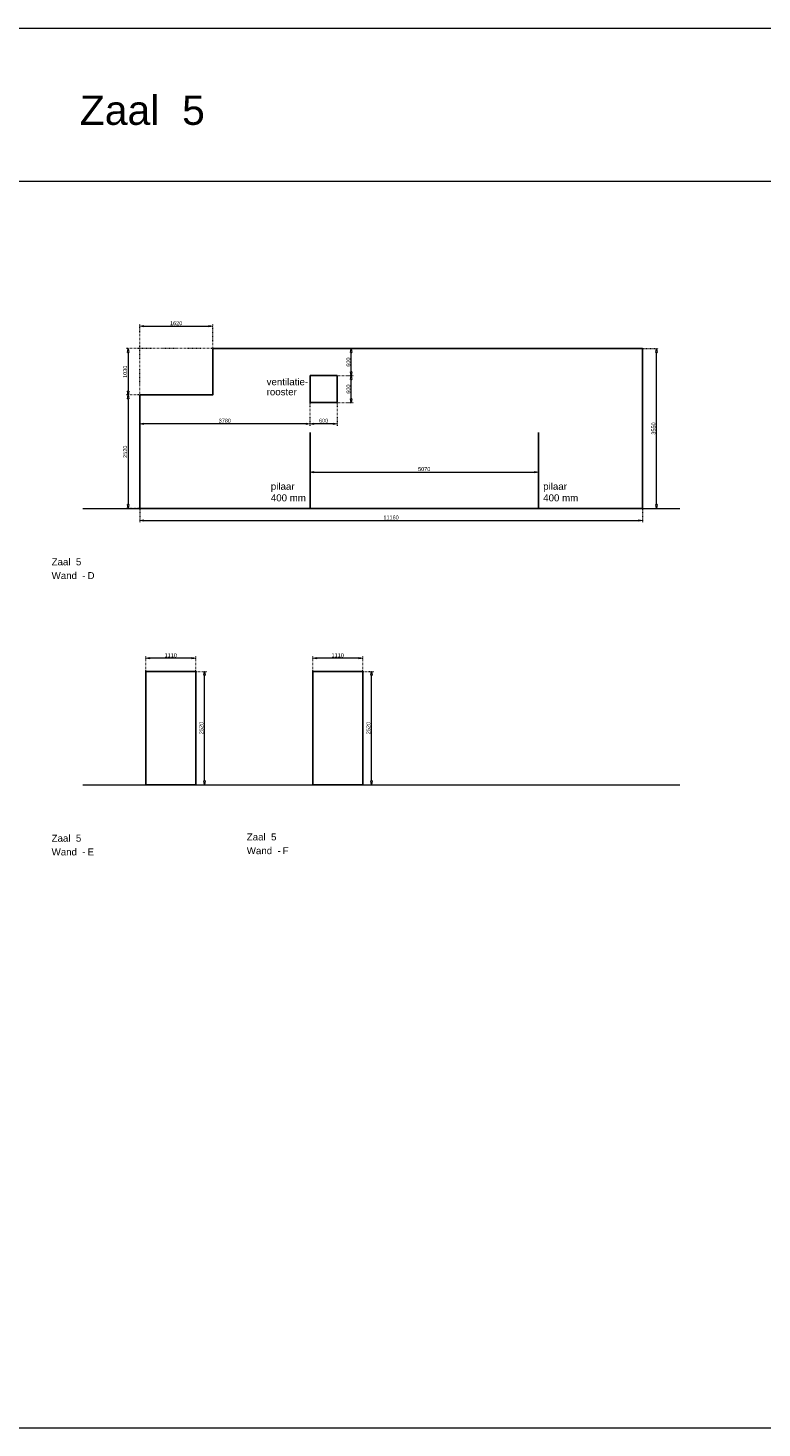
# Model space of a CAD drawing. Header units: millimetres. Extents: x 91086 to 300562, y -68316 to 28747.
# Tile 37 of 61: x 216646 to 232936, y -63265 to -32181. Entities that reach past the tile are written whole.
import ezdxf

# ---------------------------------------------------------------- set-up
doc = ezdxf.new("R2010")
doc.units = ezdxf.units.MM
doc.linetypes.add('ACAD_ISO03W100', pattern=[30, 12, -18])
doc.layers.get('Defpoints').update_dxf_attribs({"lineweight": 0})
for name, color, linetype, lineweight in [('25-Staal-B', 150, 'Continuous', 25), ('^ 0-Staal-txt', 7, 'Continuous', 0), ('Layer1', 252, 'Continuous', 0)]:
    doc.layers.add(name, color=color, linetype=linetype, lineweight=lineweight)
doc.layers.add('DIM-DIM', color=7, linetype='Continuous')
doc.styles.add('Arial', font='arial.ttf')
doc.dimstyles.new('dim-11', dxfattribs={"dimscale": 35, "dimtxt": 2.5, "dimasz": 2.5, "dimexe": 1.25, "dimexo": 0.625, "dimtad": 1, "dimdec": 0, "dimtxsty": 'Arial', "dimblk": 'CLOSEDBLANK', "dimcen": 3, "dimclrd": 252, "dimclre": 252, "dimclrt": 7, "dimadec": 0, "dimazin": 0, "dimtfac": 1, "dimtdec": 0, "dimtmove": 0, "dimatfit": 3, "dimldrblk": 'CLOSEDBLANK', "dimfxl": 1, "dimlwd": 0, "dimlwe": 0, "dimarcsym": 0})

# ---------------------------------------------------------------- blocks, each defined once
blk = doc.blocks.new('_ClosedBlank')
at = {"color": 0, "linetype": 'ByBlock', "lineweight": -2}
for p, q in [((-1, 0.17), (0, 0)), ((-1, 0.17), (-1, -0.17)), ((0, 0), (-1, -0.17))]:
    blk.add_line(p, q, dxfattribs=at)
blk = doc.blocks.new('*D465')
at = {"layer": 'Defpoints', "color": 0, "transparency": 16777216}
for p in [(219124, -40329), (218869, -42849), (219124, -42849)]:
    blk.add_point(p, dxfattribs=at)
at = {"layer": 'DIM-DIM', "color": 252, "linetype": 'ACAD_ISO03W100', "lineweight": 0, "transparency": 16777216}
for p, q in [((219102, -40329), (218825, -40329)), ((219102, -42849), (218825, -42849))]:
    blk.add_line(p, q, dxfattribs=at)
at = {"layer": 'DIM-DIM', "color": 252, "lineweight": 0, "transparency": 16777216}
blk.add_line((218869, -40417), (218869, -42762), dxfattribs=at)
at = {"layer": 'DIM-DIM', "color": 252, "lineweight": 0, "transparency": 16777216, "xscale": 87.5, "yscale": 87.5, "zscale": 87.5}
for p, rotation in [((218869, -40329), 90), ((218869, -42849), 270)]:
    blk.add_blockref('_ClosedBlank', p, dxfattribs=dict(at, rotation=rotation))
at = {"layer": 'DIM-DIM', "color": 7, "transparency": 16777216, "insert": (218802, -41589), "char_height": 87.5, "attachment_point": 5, "rotation": 90, "style": 'Arial'}
blk.add_mtext('2520', dxfattribs=at)
blk = doc.blocks.new('*D466')
at = {"layer": 'Defpoints', "color": 0, "transparency": 16777216}
for p in [(220744, -39299), (218869, -40329), (219124, -40329)]:
    blk.add_point(p, dxfattribs=at)
at = {"layer": 'DIM-DIM', "color": 252, "linetype": 'ACAD_ISO03W100', "lineweight": 0, "transparency": 16777216}
for p, q in [((220722, -39299), (218825, -39299)), ((219102, -40329), (218825, -40329))]:
    blk.add_line(p, q, dxfattribs=at)
at = {"layer": 'DIM-DIM', "color": 252, "lineweight": 0, "transparency": 16777216}
blk.add_line((218869, -39387), (218869, -40242), dxfattribs=at)
at = {"layer": 'DIM-DIM', "color": 252, "lineweight": 0, "transparency": 16777216, "xscale": 87.5, "yscale": 87.5, "zscale": 87.5}
for p, rotation in [((218869, -39299), 90), ((218869, -40329), 270)]:
    blk.add_blockref('_ClosedBlank', p, dxfattribs=dict(at, rotation=rotation))
at = {"layer": 'DIM-DIM', "color": 7, "transparency": 16777216, "insert": (218802, -39814), "char_height": 87.5, "attachment_point": 5, "rotation": 90, "style": 'Arial'}
blk.add_mtext('1030', dxfattribs=at)
blk = doc.blocks.new('*D467')
at = {"layer": 'Defpoints', "color": 0, "transparency": 16777216}
for p in [(220744, -38802), (220744, -39299), (219124, -40329)]:
    blk.add_point(p, dxfattribs=at)
at = {"layer": 'DIM-DIM', "color": 252, "linetype": 'ACAD_ISO03W100', "lineweight": 0, "transparency": 16777216}
for p, q in [((219124, -40307), (219124, -38758)), ((220744, -39277), (220744, -38758))]:
    blk.add_line(p, q, dxfattribs=at)
at = {"layer": 'DIM-DIM', "color": 252, "lineweight": 0, "transparency": 16777216}
blk.add_line((219212, -38802), (220657, -38802), dxfattribs=at)
at = {"layer": 'DIM-DIM', "color": 252, "lineweight": 0, "transparency": 16777216, "xscale": 87.5, "yscale": 87.5, "zscale": 87.5, "rotation": 180}
blk.add_blockref('_ClosedBlank', (219124, -38802), dxfattribs=at)
at = {"layer": 'DIM-DIM', "color": 252, "lineweight": 0, "transparency": 16777216, "xscale": 87.5, "yscale": 87.5, "zscale": 87.5}
blk.add_blockref('_ClosedBlank', (220744, -38802), dxfattribs=at)
at = {"layer": 'DIM-DIM', "color": 7, "transparency": 16777216, "insert": (219934, -38736), "char_height": 87.5, "attachment_point": 5, "style": 'Arial'}
blk.add_mtext('1620', dxfattribs=at)
blk = doc.blocks.new('*D468')
at = {"layer": 'Defpoints', "color": 0, "transparency": 16777216}
for p in [(219124, -40499), (222904, -40499), (219124, -40967)]:
    blk.add_point(p, dxfattribs=at)
at = {"layer": 'DIM-DIM', "color": 252, "linetype": 'ACAD_ISO03W100', "lineweight": 0, "transparency": 16777216}
for p, q in [((219124, -40521), (219124, -41011)), ((222904, -40521), (222904, -41011))]:
    blk.add_line(p, q, dxfattribs=at)
at = {"layer": 'DIM-DIM', "color": 252, "lineweight": 0, "transparency": 16777216}
blk.add_line((222817, -40967), (219212, -40967), dxfattribs=at)
at = {"layer": 'DIM-DIM', "color": 252, "lineweight": 0, "transparency": 16777216, "xscale": 87.5, "yscale": 87.5, "zscale": 87.5, "rotation": 180}
blk.add_blockref('_ClosedBlank', (219124, -40967), dxfattribs=at)
at = {"layer": 'DIM-DIM', "color": 252, "lineweight": 0, "transparency": 16777216, "xscale": 87.5, "yscale": 87.5, "zscale": 87.5}
blk.add_blockref('_ClosedBlank', (222904, -40967), dxfattribs=at)
at = {"layer": 'DIM-DIM', "color": 7, "transparency": 16777216, "insert": (221014, -40900), "char_height": 87.5, "attachment_point": 5, "style": 'Arial'}
blk.add_mtext('3780', dxfattribs=at)
blk = doc.blocks.new('*D469')
at = {"layer": '25-Staal-B', "color": 252, "linetype": 'ACAD_ISO03W100', "lineweight": 0, "transparency": 16777216}
for p, q in [((222904, -40521), (222904, -41011)), ((223504, -40521), (223504, -41011))]:
    blk.add_line(p, q, dxfattribs=at)
at = {"layer": '25-Staal-B', "color": 252, "lineweight": 0, "transparency": 16777216}
blk.add_line((223417, -40967), (222992, -40967), dxfattribs=at)
at = {"layer": 'Defpoints', "color": 0, "transparency": 16777216}
for p in [(222904, -40499), (223504, -40499), (222904, -40967)]:
    blk.add_point(p, dxfattribs=at)
at = {"layer": '25-Staal-B', "color": 252, "lineweight": 0, "transparency": 16777216, "xscale": 87.5, "yscale": 87.5, "zscale": 87.5, "rotation": 180}
blk.add_blockref('_ClosedBlank', (222904, -40967), dxfattribs=at)
at = {"layer": '25-Staal-B', "color": 252, "lineweight": 0, "transparency": 16777216, "xscale": 87.5, "yscale": 87.5, "zscale": 87.5}
blk.add_blockref('_ClosedBlank', (223504, -40967), dxfattribs=at)
at = {"layer": '25-Staal-B', "color": 7, "transparency": 16777216, "insert": (223204, -40900), "char_height": 87.5, "attachment_point": 5, "style": 'Arial'}
blk.add_mtext('600', dxfattribs=at)
blk = doc.blocks.new('*D470')
at = {"layer": 'Defpoints', "color": 0, "transparency": 16777216}
for p in [(223504, -39899), (223821, -39899), (223504, -40499)]:
    blk.add_point(p, dxfattribs=at)
at = {"layer": 'DIM-DIM', "color": 252, "linetype": 'ACAD_ISO03W100', "lineweight": 0, "transparency": 16777216}
for p, q in [((223526, -39899), (223865, -39899)), ((223526, -40499), (223865, -40499))]:
    blk.add_line(p, q, dxfattribs=at)
at = {"layer": 'DIM-DIM', "color": 252, "lineweight": 0, "transparency": 16777216}
blk.add_line((223821, -40412), (223821, -39987), dxfattribs=at)
at = {"layer": 'DIM-DIM', "color": 252, "lineweight": 0, "transparency": 16777216, "xscale": 87.5, "yscale": 87.5, "zscale": 87.5}
for p, rotation in [((223821, -39899), 90), ((223821, -40499), 270)]:
    blk.add_blockref('_ClosedBlank', p, dxfattribs=dict(at, rotation=rotation))
at = {"layer": 'DIM-DIM', "color": 7, "transparency": 16777216, "insert": (223755, -40199), "char_height": 87.5, "attachment_point": 5, "rotation": 90, "style": 'Arial'}
blk.add_mtext('600', dxfattribs=at)
blk = doc.blocks.new('*D471')
at = {"layer": 'Defpoints', "color": 0, "transparency": 16777216}
for p in [(223504, -39299), (223821, -39299), (223504, -39899)]:
    blk.add_point(p, dxfattribs=at)
at = {"layer": 'DIM-DIM', "color": 252, "linetype": 'ACAD_ISO03W100', "lineweight": 0, "transparency": 16777216}
for p, q in [((223526, -39299), (223865, -39299)), ((223526, -39899), (223865, -39899))]:
    blk.add_line(p, q, dxfattribs=at)
at = {"layer": 'DIM-DIM', "color": 252, "lineweight": 0, "transparency": 16777216}
blk.add_line((223821, -39812), (223821, -39387), dxfattribs=at)
at = {"layer": 'DIM-DIM', "color": 252, "lineweight": 0, "transparency": 16777216, "xscale": 87.5, "yscale": 87.5, "zscale": 87.5}
for p, rotation in [((223821, -39299), 90), ((223821, -39899), 270)]:
    blk.add_blockref('_ClosedBlank', p, dxfattribs=dict(at, rotation=rotation))
at = {"layer": 'DIM-DIM', "color": 7, "transparency": 16777216, "insert": (223755, -39599), "char_height": 87.5, "attachment_point": 5, "rotation": 90, "style": 'Arial'}
blk.add_mtext('600', dxfattribs=at)
blk = doc.blocks.new('*D472')
at = {"layer": 'Defpoints', "color": 0, "transparency": 16777216}
for p in [(219124, -42849), (230284, -42849), (230284, -43116)]:
    blk.add_point(p, dxfattribs=at)
at = {"layer": 'DIM-DIM', "color": 252, "linetype": 'ACAD_ISO03W100', "lineweight": 0, "transparency": 16777216}
for p, q in [((219124, -42871), (219124, -43159)), ((230284, -42871), (230284, -43159))]:
    blk.add_line(p, q, dxfattribs=at)
at = {"layer": 'DIM-DIM', "color": 252, "lineweight": 0, "transparency": 16777216}
blk.add_line((219212, -43116), (230197, -43116), dxfattribs=at)
at = {"layer": 'DIM-DIM', "color": 252, "lineweight": 0, "transparency": 16777216, "xscale": 87.5, "yscale": 87.5, "zscale": 87.5, "rotation": 180}
blk.add_blockref('_ClosedBlank', (219124, -43116), dxfattribs=at)
at = {"layer": 'DIM-DIM', "color": 252, "lineweight": 0, "transparency": 16777216, "xscale": 87.5, "yscale": 87.5, "zscale": 87.5}
blk.add_blockref('_ClosedBlank', (230284, -43116), dxfattribs=at)
at = {"layer": 'DIM-DIM', "color": 7, "transparency": 16777216, "insert": (224704, -43049), "char_height": 87.5, "attachment_point": 5, "style": 'Arial'}
blk.add_mtext('11160', dxfattribs=at)
blk = doc.blocks.new('*D473')
at = {"layer": 'Defpoints', "color": 0, "transparency": 16777216}
for p in [(230284, -39299), (230595, -39299), (230284, -42849)]:
    blk.add_point(p, dxfattribs=at)
at = {"layer": 'DIM-DIM', "color": 252, "linetype": 'ACAD_ISO03W100', "lineweight": 0, "transparency": 16777216}
for p, q in [((230306, -39299), (230638, -39299)), ((230306, -42849), (230638, -42849))]:
    blk.add_line(p, q, dxfattribs=at)
at = {"layer": 'DIM-DIM', "color": 252, "lineweight": 0, "transparency": 16777216}
blk.add_line((230595, -42762), (230595, -39387), dxfattribs=at)
at = {"layer": 'DIM-DIM', "color": 252, "lineweight": 0, "transparency": 16777216, "xscale": 87.5, "yscale": 87.5, "zscale": 87.5}
for p, rotation in [((230595, -39299), 90), ((230595, -42849), 270)]:
    blk.add_blockref('_ClosedBlank', p, dxfattribs=dict(at, rotation=rotation))
at = {"layer": 'DIM-DIM', "color": 7, "transparency": 16777216, "insert": (230528, -41074), "char_height": 87.5, "attachment_point": 5, "rotation": 90, "style": 'Arial'}
blk.add_mtext('3550', dxfattribs=at)
blk = doc.blocks.new('*D478')
at = {"layer": 'Defpoints', "color": 0, "transparency": 16777216}
for p in [(222904, -42007), (227974, -42007), (227974, -42042)]:
    blk.add_point(p, dxfattribs=at)
at = {"layer": 'DIM-DIM', "color": 252, "linetype": 'ACAD_ISO03W100', "lineweight": 0, "transparency": 16777216}
for p, q in [((222904, -42029), (222904, -42085)), ((227974, -42029), (227974, -42085))]:
    blk.add_line(p, q, dxfattribs=at)
at = {"layer": 'DIM-DIM', "color": 252, "lineweight": 0, "transparency": 16777216}
blk.add_line((222992, -42042), (227887, -42042), dxfattribs=at)
at = {"layer": 'DIM-DIM', "color": 252, "lineweight": 0, "transparency": 16777216, "xscale": 87.5, "yscale": 87.5, "zscale": 87.5, "rotation": 180}
blk.add_blockref('_ClosedBlank', (222904, -42042), dxfattribs=at)
at = {"layer": 'DIM-DIM', "color": 252, "lineweight": 0, "transparency": 16777216, "xscale": 87.5, "yscale": 87.5, "zscale": 87.5}
blk.add_blockref('_ClosedBlank', (227974, -42042), dxfattribs=at)
at = {"layer": 'DIM-DIM', "color": 7, "transparency": 16777216, "insert": (225439, -41975), "char_height": 87.5, "attachment_point": 5, "style": 'Arial'}
blk.add_mtext('5070', dxfattribs=at)
blk = doc.blocks.new('*D474')
at = {"layer": 'Defpoints', "color": 0, "transparency": 16777216}
for p in [(220369, -46465), (220560, -46465), (220369, -48985)]:
    blk.add_point(p, dxfattribs=at)
at = {"layer": 'DIM-DIM', "color": 252, "linetype": 'ACAD_ISO03W100', "lineweight": 0, "transparency": 16777216}
for p, q in [((220390, -46465), (220604, -46465)), ((220390, -48985), (220604, -48985))]:
    blk.add_line(p, q, dxfattribs=at)
at = {"layer": 'DIM-DIM', "color": 252, "lineweight": 0, "transparency": 16777216}
blk.add_line((220560, -48898), (220560, -46553), dxfattribs=at)
at = {"layer": 'DIM-DIM', "color": 252, "lineweight": 0, "transparency": 16777216, "xscale": 87.5, "yscale": 87.5, "zscale": 87.5}
for p, rotation in [((220560, -46465), 90), ((220560, -48985), 270)]:
    blk.add_blockref('_ClosedBlank', p, dxfattribs=dict(at, rotation=rotation))
at = {"layer": 'DIM-DIM', "color": 7, "transparency": 16777216, "insert": (220493, -47725), "char_height": 87.5, "attachment_point": 5, "rotation": 90, "style": 'Arial'}
blk.add_mtext('2520', dxfattribs=at)
blk = doc.blocks.new('*D475')
at = {"layer": 'Defpoints', "color": 0, "transparency": 16777216}
for p in [(219259, -46176), (219259, -46465), (220369, -46465)]:
    blk.add_point(p, dxfattribs=at)
at = {"layer": 'DIM-DIM', "color": 252, "linetype": 'ACAD_ISO03W100', "lineweight": 0, "transparency": 16777216}
for p, q in [((219259, -46443), (219259, -46132)), ((220369, -46443), (220369, -46132))]:
    blk.add_line(p, q, dxfattribs=at)
at = {"layer": 'DIM-DIM', "color": 252, "lineweight": 0, "transparency": 16777216}
blk.add_line((220281, -46176), (219346, -46176), dxfattribs=at)
at = {"layer": 'DIM-DIM', "color": 252, "lineweight": 0, "transparency": 16777216, "xscale": 87.5, "yscale": 87.5, "zscale": 87.5, "rotation": 180}
blk.add_blockref('_ClosedBlank', (219259, -46176), dxfattribs=at)
at = {"layer": 'DIM-DIM', "color": 252, "lineweight": 0, "transparency": 16777216, "xscale": 87.5, "yscale": 87.5, "zscale": 87.5}
blk.add_blockref('_ClosedBlank', (220369, -46176), dxfattribs=at)
at = {"layer": 'DIM-DIM', "color": 7, "transparency": 16777216, "insert": (219814, -46109), "char_height": 87.5, "attachment_point": 5, "style": 'Arial'}
blk.add_mtext('1110', dxfattribs=at)
blk = doc.blocks.new('*D476')
at = {"layer": 'Defpoints', "color": 0, "transparency": 16777216}
for p in [(224075, -46465), (224266, -46465), (224075, -48985)]:
    blk.add_point(p, dxfattribs=at)
at = {"layer": 'DIM-DIM', "color": 252, "linetype": 'ACAD_ISO03W100', "lineweight": 0, "transparency": 16777216}
for p, q in [((224097, -46465), (224310, -46465)), ((224097, -48985), (224310, -48985))]:
    blk.add_line(p, q, dxfattribs=at)
at = {"layer": 'DIM-DIM', "color": 252, "lineweight": 0, "transparency": 16777216}
blk.add_line((224266, -48898), (224266, -46553), dxfattribs=at)
at = {"layer": 'DIM-DIM', "color": 252, "lineweight": 0, "transparency": 16777216, "xscale": 87.5, "yscale": 87.5, "zscale": 87.5}
for p, rotation in [((224266, -46465), 90), ((224266, -48985), 270)]:
    blk.add_blockref('_ClosedBlank', p, dxfattribs=dict(at, rotation=rotation))
at = {"layer": 'DIM-DIM', "color": 7, "transparency": 16777216, "insert": (224200, -47725), "char_height": 87.5, "attachment_point": 5, "rotation": 90, "style": 'Arial'}
blk.add_mtext('2520', dxfattribs=at)
blk = doc.blocks.new('*D477')
at = {"layer": 'Defpoints', "color": 0, "transparency": 16777216}
for p in [(222965, -46176), (222965, -46465), (224075, -46465)]:
    blk.add_point(p, dxfattribs=at)
at = {"layer": 'DIM-DIM', "color": 252, "linetype": 'ACAD_ISO03W100', "lineweight": 0, "transparency": 16777216}
for p, q in [((222965, -46443), (222965, -46132)), ((224075, -46443), (224075, -46132))]:
    blk.add_line(p, q, dxfattribs=at)
at = {"layer": 'DIM-DIM', "color": 252, "lineweight": 0, "transparency": 16777216}
blk.add_line((223988, -46176), (223053, -46176), dxfattribs=at)
at = {"layer": 'DIM-DIM', "color": 252, "lineweight": 0, "transparency": 16777216, "xscale": 87.5, "yscale": 87.5, "zscale": 87.5, "rotation": 180}
blk.add_blockref('_ClosedBlank', (222965, -46176), dxfattribs=at)
at = {"layer": 'DIM-DIM', "color": 252, "lineweight": 0, "transparency": 16777216, "xscale": 87.5, "yscale": 87.5, "zscale": 87.5}
blk.add_blockref('_ClosedBlank', (224075, -46176), dxfattribs=at)
at = {"layer": 'DIM-DIM', "color": 7, "transparency": 16777216, "insert": (223520, -46109), "char_height": 87.5, "attachment_point": 5, "style": 'Arial'}
blk.add_mtext('1110', dxfattribs=at)
blk = doc.blocks.new('5d')
at = {"layer": '25-Staal-B'}
for points in [[(219124.3, -42849.1), (230284.3, -42849.1), (230284.3, -39299.1), (220744.3, -39299.1), (220744.3, -40329.1), (219124.3, -40329.1)], [(222904.3, -39899.1), (222904.3, -40499.1), (223504.3, -40499.1), (223504.3, -39899.1)]]:
    blk.add_lwpolyline(points, close=True, dxfattribs=at)
at = {"layer": 'DIM-DIM'}
for points in [[(222904.3, -41164.2), (222904.3, -42849.1)], [(227974.3, -41164.2), (227974.3, -42849.1)]]:
    blk.add_lwpolyline(points, dxfattribs=at)
at = {"layer": '^ 0-Staal-txt', "lineweight": 0, "style": 'Arial'}
for s, height, p in [('ventilatie-', 154.208, (221942, -40113.6)), ('rooster', 154.21, (221942, -40336.2)), ('Zaal  5', 154.21, (217169.4, -44111.1)), ('Wand  - ', 154.21, (217169.4, -44415.9)), ('D', 154.2, (217966.5, -44415.9))]:
    blk.add_text(s, height=height, dxfattribs=at).set_placement(p)
at = {"layer": 'DIM-DIM', "style": 'Arial'}
for s, p in [('pilaar', (222034.8, -42434.9)), ('pilaar', (228079.8, -42434.9)), ('400 mm', (222034.8, -42689.8)), ('400 mm', (228079.8, -42689.8))]:
    blk.add_text(s, height=154.21, dxfattribs=at).set_placement(p)
at = {"layer": '25-Staal-B'}
dim = blk.add_linear_dim(base=(222904.3, -40967), p1=(223504.3, -40499.1), p2=(222904.3, -40499.1), dimstyle='dim-11', dxfattribs=at)
dim.commit()
dim.dimension.update_dxf_attribs({"geometry": '*D469', "text_midpoint": (223204.3, -40900.4)})
at = {"layer": 'DIM-DIM'}
for base, p1, p2, picture, middle in [((220744.3, -38802.2), (219124.3, -40329.1), (220744.3, -39299.1), '*D467', (219934.3, -38735.7)), ((219124.3, -40967), (222904.3, -40499.1), (219124.3, -40499.1), '*D468', (221014.3, -40900.4)), ((227974.3, -42041.6), (222904.3, -42006.6), (227974.3, -42006.6), '*D478', (225439.3, -41975.1)), ((230284.3, -43115.6), (219124.3, -42849.1), (230284.3, -42849.1), '*D472', (224704.3, -43049.1))]:
    dim = blk.add_linear_dim(base=base, p1=p1, p2=p2, dimstyle='dim-11', dxfattribs=at)
    dim.commit()
    dim.dimension.update_dxf_attribs({"geometry": picture, "text_midpoint": middle})
for base, p1, p2, picture, middle in [((218869, -40329.1), (220744.3, -39299.1), (219124.3, -40329.1), '*D466', (218802.5, -39814.1)), ((223821.3, -39299.1), (223504.3, -39899.1), (223504.3, -39299.1), '*D471', (223754.8, -39599.1)), ((230594.6, -39299.1), (230284.3, -42849.1), (230284.3, -39299.1), '*D473', (230528.1, -41074.1)), ((223821.3, -39899.1), (223504.3, -40499.1), (223504.3, -39899.1), '*D470', (223754.8, -40199.1)), ((218869, -42849.1), (219124.3, -40329.1), (219124.3, -42849.1), '*D465', (218802.5, -41589.1))]:
    dim = blk.add_linear_dim(base=base, p1=p1, p2=p2, angle=90, dimstyle='dim-11', dxfattribs=at)
    dim.commit()
    dim.dimension.update_dxf_attribs({"geometry": picture, "text_midpoint": middle})
blk = doc.blocks.new('5e')
at = {"layer": '25-Staal-B'}
blk.add_lwpolyline([(219258.6, -48985.3), (220368.6, -48985.3), (220368.6, -46465.3), (219258.6, -46465.3)], close=True, dxfattribs=at)
at = {"layer": '^ 0-Staal-txt', "lineweight": 0, "style": 'Arial'}
for s, height, p in [('Zaal  5', 154.21, (217169.4, -50247.3)), ('Wand  - ', 154.21, (217169.4, -50552.1)), ('E', 154.2, (217966.5, -50552.1))]:
    blk.add_text(s, height=height, dxfattribs=at).set_placement(p)
at = {"layer": 'DIM-DIM'}
dim = blk.add_linear_dim(base=(219258.6, -46175.5), p1=(220368.6, -46465.3), p2=(219258.6, -46465.3), dimstyle='dim-11', dxfattribs=at)
dim.commit()
dim.dimension.update_dxf_attribs({"geometry": '*D475', "text_midpoint": (219813.6, -46109)})
dim = blk.add_linear_dim(base=(220559.8, -46465.3), p1=(220368.6, -48985.3), p2=(220368.6, -46465.3), angle=90, dimstyle='dim-11', dxfattribs=at)
dim.commit()
dim.dimension.update_dxf_attribs({"geometry": '*D474', "text_midpoint": (220493.3, -47725.3)})
blk = doc.blocks.new('5f')
at = {"layer": '25-Staal-B'}
blk.add_lwpolyline([(222965.3, -48985.3), (224075.3, -48985.3), (224075.3, -46465.3), (222965.3, -46465.3)], close=True, dxfattribs=at)
at = {"layer": '^ 0-Staal-txt', "lineweight": 0, "style": 'Arial'}
for s, height, p in [('Wand  - ', 154.21, (221501, -50524)), ('Zaal  5', 154.21, (221501, -50219.2)), ('F', 154.2, (222298.2, -50524.3))]:
    blk.add_text(s, height=height, dxfattribs=at).set_placement(p)
at = {"layer": 'DIM-DIM'}
dim = blk.add_linear_dim(base=(222965.3, -46175.5), p1=(224075.3, -46465.3), p2=(222965.3, -46465.3), dimstyle='dim-11', dxfattribs=at)
dim.commit()
dim.dimension.update_dxf_attribs({"geometry": '*D477', "text_midpoint": (223520.3, -46109)})
dim = blk.add_linear_dim(base=(224266.4, -46465.3), p1=(224075.3, -48985.3), p2=(224075.3, -46465.3), angle=90, dimstyle='dim-11', dxfattribs=at)
dim.commit()
dim.dimension.update_dxf_attribs({"geometry": '*D476', "text_midpoint": (224199.9, -47725.3)})

msp = doc.modelspace()

# ---------------------------------------------------------------- linework, layer by layer
at = {"layer": '^ 0-Staal-txt', "lineweight": 0}
for points in [[(217858.8, -42849.1), (231109.2, -42849.1)], [(217858.8, -48985.3), (231109.2, -48985.3)]]:
    msp.add_lwpolyline(points, dxfattribs=at)
at = {"layer": 'Layer1'}
msp.add_lwpolyline([(233264.7, -35592.1), (215833.9, -35592.1), (215833.9, -32180.8), (233264.7, -32180.8)], close=True, dxfattribs=at)
msp.add_lwpolyline([(91085.6, -63265.4), (300561.9, -63265.4)], dxfattribs=at)

# ---------------------------------------------------------------- block references
at = {"layer": 'DIM-DIM'}
for name in ['5d', '5e', '5f']:
    msp.add_blockref(name, (0, 0), dxfattribs=at)

# ---------------------------------------------------------------- texts
at = {"layer": '^ 0-Staal-txt', "lineweight": 0, "style": 'Arial'}
msp.add_text('Zaal  5', height=650, dxfattribs=at).set_placement((217794.4, -34331.4))

doc.saveas('drawing.dxf')
